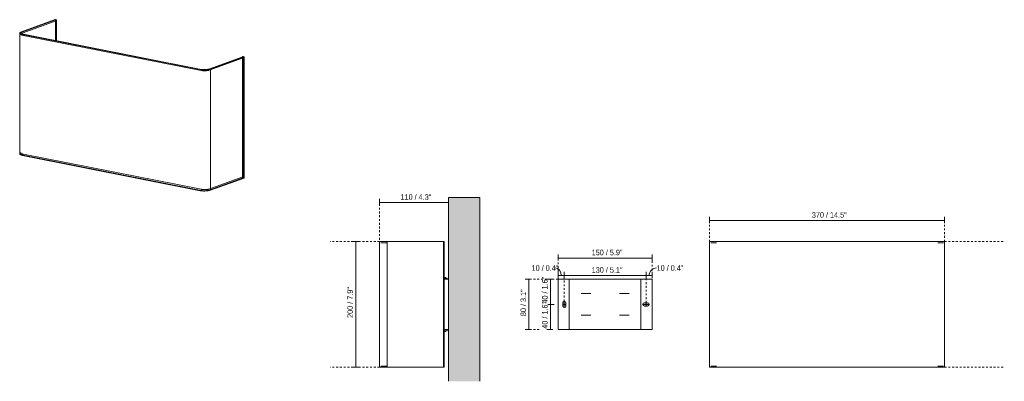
# Model space of a CAD drawing. Header units: millimetres. Extents: x -7446 to -5879, y 242 to 818.
import ezdxf

# ---------------------------------------------------------------- set-up
doc = ezdxf.new("R2010")
doc.units = ezdxf.units.MM
doc.linetypes.add('Dash', pattern=[6, 3, -3])
doc.linetypes.add('Hidden', pattern=[7.14375, 4.7625, -2.38125])
for name, color, linetype, lineweight in [('Cotas', 7, 'Continuous', 9), ('Cotas-4', 7, 'Continuous', 9), ('Elementos de detalle', 7, 'Continuous', 9), ('Lighthing Fixture Dim Black SOL', 7, 'Continuous', 9), ('Luminarias', 7, 'Continuous', 20), ('Muros', 7, 'Continuous', 9)]:
    doc.layers.add(name, color=color, linetype=linetype, lineweight=lineweight)
doc.layers.add('Lighthing Fixture Detail Wide Grey', color=7, linetype='Continuous', lineweight=20, true_color=0x787878)
doc.layers.add('Lighthing Fixture Dim Grey Dash', color=7, linetype='Dash', lineweight=9, true_color=0xd2d2d2)
doc.styles.add('Arial Narrow', font='ARIALN.TTF', dxfattribs={"height": 8.8})
doc.dimstyles.new('FARO_-_2_2mm_Arial_Narrow_mm_Inch_Left', dxfattribs={"dimscale": 304.8, "dimtxt": 9.006193, "dimasz": 0, "dimexe": 0.019685, "dimexo": 0.0625, "dimgap": 0.006562, "dimtad": 1, "dimdec": 0, "dimzin": 0, "dimdsep": 46, "dimtxsty": 'Arial Narrow', "dimblk1": 'NONE', "dimblk2": 'NONE', "dimsah": 1, "dimcen": 0.09, "dimadec": 0, "dimazin": 0, "dimtfac": 1, "dimtdec": 4, "dimtix": 1, "dimtmove": 0, "dimatfit": 3, "dimfxl": 0.013123, "dimfxlon": 1, "dimtvp": 1, "dimtolj": 1, "dimtzin": 0, "dimarcsym": 2})
doc.dimstyles.new('FARO_-_2_2mm_Arial_Narrow_mm_Inch_Left_1', dxfattribs={"dimscale": 304.8, "dimtxt": 9.006193, "dimasz": 0, "dimexe": 0.019685, "dimexo": 0.0625, "dimgap": 0.006562, "dimtad": 1, "dimdec": 0, "dimzin": 0, "dimdsep": 46, "dimtxsty": 'Arial Narrow', "dimblk1": 'NONE', "dimblk2": 'NONE', "dimsah": 1, "dimcen": 0.09, "dimadec": 0, "dimazin": 0, "dimtfac": 1, "dimtdec": 4, "dimtix": 1, "dimtmove": 1, "dimatfit": 3, "dimfxl": 0.013123, "dimfxlon": 1, "dimtvp": 1, "dimtolj": 1, "dimtzin": 0, "dimarcsym": 2})
doc.dimstyles.new('FARO_-_2_2mm_Arial_Narrow_mm_Inch_Left_2', dxfattribs={"dimscale": 304.8, "dimtxt": 9.006193, "dimasz": 0, "dimexe": 0.019685, "dimexo": 0.0625, "dimgap": 0.006562, "dimtad": 1, "dimdec": 0, "dimzin": 0, "dimdsep": 46, "dimtxsty": 'Arial Narrow', "dimblk1": 'NONE', "dimblk2": 'NONE', "dimsah": 1, "dimcen": 0.09, "dimadec": 0, "dimazin": 0, "dimtfac": 1, "dimtdec": 4, "dimtix": 1, "dimtmove": 0, "dimatfit": 3, "dimfxl": 0.013123, "dimfxlon": 1, "dimtvp": 1, "dimtolj": 1, "dimtzin": 0, "dimarcsym": 2})
doc.dimstyles.new('FARO_-_2_2mm_Arial_Narrow_mm_Inch_Left_3', dxfattribs={"dimscale": 304.8, "dimtxt": 9.006193, "dimasz": 0, "dimexe": 0.019685, "dimexo": 0.0625, "dimgap": 0.006562, "dimtad": 1, "dimdec": 0, "dimzin": 0, "dimdsep": 46, "dimtxsty": 'Arial Narrow', "dimblk1": 'NONE', "dimblk2": 'NONE', "dimsah": 1, "dimcen": 0.09, "dimadec": 0, "dimazin": 0, "dimtfac": 1, "dimtdec": 4, "dimtix": 1, "dimtmove": 0, "dimatfit": 3, "dimfxl": 0.013123, "dimfxlon": 1, "dimtvp": 1, "dimtolj": 1, "dimtzin": 0, "dimarcsym": 2})

# ---------------------------------------------------------------- blocks, each defined once
blk = doc.blocks.new('66401-107 - 66401-107 OTTON RCT Horizontal Linen wall lamp 2L-574694-00 Isometrico PDF')
at = {"layer": 'Luminarias', "color": 9, "lineweight": 9, "true_color": 0xc0c0c0}
for p, q in [((-7389.3, 817.7), (-7442.7, 798.3)), ((-7388, 817.3), (-7442.1, 797.8)), ((-7441.9, 798.2), (-7388.5, 817.5)), ((-7441.5, 796.1), (-7387.4, 815.6)), ((-7388.5, 817.5), (-7389.3, 817.7)), ((-7388.6, 817.4), (-7388.6, 784.3)), ((-7388.3, 817.2), (-7388.2, 817.2)), ((-7386.8, 784), (-7386.8, 817.4)), ((-7445.5, 796.4), (-7445.5, 603.6)), ((-7441.9, 797.9), (-7441.9, 798.2)), ((-7441.9, 795.1), (-7441.9, 795.9)), ((-7441, 794), (-7158.1, 738.1)), ((-7157.5, 738.3), (-7440.4, 794.2)), ((-7440.1, 792.7), (-7157, 736.8)), ((-7156.6, 738.5), (-7439.7, 794.4)), ((-7090.4, 758.6), (-7144.5, 739)), ((-7143.9, 737.3), (-7089.8, 756.9)), ((-7089.4, 758.5), (-7142.9, 739.1)), ((-7142.1, 739), (-7088.6, 758.3)), ((-7091, 758.6), (-7091, 565.9)), ((-7090.7, 758.5), (-7090.6, 758.4)), ((-7088.6, 758.3), (-7089.4, 758.5)), ((-7089.2, 565.9), (-7089.2, 758.6)), ((-7088.6, 758.3), (-7088.6, 565.6)), ((-7142.1, 739), (-7142.1, 546.2)), ((-7158.1, 545.4), (-7441, 601.3)), ((-7440.1, 601.7), (-7157, 545.8)), ((-7156.6, 547.6), (-7439.7, 603.5)), ((-7090.4, 567.6), (-7144.5, 548)), ((-7143.9, 546.3), (-7089.8, 565.9)), ((-7088.6, 565.6), (-7142.1, 546.2))]:
    blk.add_line(p, q, dxfattribs=at)
for points in [[(-7388.4, 817.5, 0), (-7388.5, 817.5, 0), (-7388.6, 817.4, 0), (-7388.6, 817.3, 0), (-7388.5, 817.3, 0), (-7388.4, 817.2, 0)], [(-7387.8, 817.6, 0), (-7388, 817.6, 0), (-7388.2, 817.6, 0), (-7388.4, 817.5, 0)], [(-7388.2, 817.2, 0), (-7388, 817.2, 0), (-7387.8, 817.1, 0), (-7387.5, 817.1, 0), (-7387.3, 817.2, 0), (-7387.1, 817.2, 0), (-7387, 817.2, 0)], [(-7387, 817.2, 0), (-7386.8, 817.3, 0), (-7386.8, 817.4, 0), (-7386.8, 817.4, 0), (-7386.9, 817.5, 0), (-7387, 817.5, 0), (-7387.1, 817.6, 0), (-7387.3, 817.6, 0), (-7387.6, 817.6, 0)], [(-7387, 816.6, 0), (-7387, 816.3, 0), (-7387, 816.1, 0)], [(-7442.7, 798.3, 0), (-7444.2, 797.7, 0), (-7445.2, 797.1, 0), (-7445.5, 796.4, 0), (-7445.2, 795.7, 0), (-7444.4, 795, 0), (-7442.9, 794.5, 0), (-7441, 794, 0)], [(-7440.4, 794.2, 0), (-7442.2, 794.6, 0), (-7443.5, 795.2, 0), (-7444.3, 795.8, 0), (-7444.5, 796.4, 0), (-7444.2, 797, 0), (-7443.3, 797.6, 0), (-7441.9, 798.2, 0)], [(-7442.1, 797.8, 0), (-7442.3, 797.7, 0), (-7442.6, 797.6, 0), (-7442.8, 797.5, 0), (-7443, 797.4, 0), (-7443.2, 797.3, 0), (-7443.4, 797.2, 0), (-7443.5, 797.1, 0), (-7443.7, 796.9, 0), (-7443.8, 796.8, 0), (-7444, 796.7, 0), (-7444.1, 796.5, 0), (-7444.2, 796.3, 0), (-7444.3, 796.1, 0), (-7444.4, 795.9, 0), (-7444.5, 795.7, 0), (-7444.5, 795.5, 0), (-7444.4, 795.2, 0), (-7444.4, 795, 0), (-7444.3, 794.8, 0), (-7444.2, 794.6, 0), (-7444.1, 794.5, 0), (-7444, 794.3, 0), (-7443.8, 794.2, 0), (-7443.7, 794, 0), (-7443.5, 793.9, 0), (-7443.3, 793.8, 0), (-7443.1, 793.7, 0), (-7442.9, 793.6, 0), (-7442.7, 793.5, 0), (-7442.5, 793.4, 0), (-7442.3, 793.3, 0), (-7442.1, 793.2, 0), (-7441.8, 793.1, 0), (-7441.6, 793, 0), (-7441.3, 793, 0), (-7441, 792.9, 0), (-7440.8, 792.8, 0), (-7440.5, 792.8, 0), (-7440.2, 792.7, 0), (-7440.1, 792.7, 0)], [(-7442.7, 795.4, 0), (-7442.7, 795.4, 0), (-7442.7, 795.4, 0), (-7442.6, 795.5, 0), (-7442.6, 795.5, 0), (-7442.5, 795.6, 0), (-7442.4, 795.6, 0), (-7442.3, 795.7, 0), (-7442.2, 795.8, 0), (-7442.1, 795.8, 0), (-7441.9, 795.9, 0), (-7441.8, 796, 0), (-7441.6, 796.1, 0), (-7441.5, 796.1, 0)], [(-7442.7, 795.6, 0), (-7442.7, 795.6, 0), (-7442.7, 795.6, 0), (-7442.6, 795.5, 0), (-7442.6, 795.5, 0), (-7442.5, 795.4, 0), (-7442.4, 795.4, 0), (-7442.3, 795.3, 0), (-7442.2, 795.2, 0), (-7442.1, 795.2, 0), (-7441.9, 795.1, 0), (-7441.8, 795, 0), (-7441.6, 794.9, 0), (-7441.4, 794.9, 0), (-7441.2, 794.8, 0), (-7441, 794.7, 0), (-7440.7, 794.7, 0), (-7440.5, 794.6, 0), (-7440.2, 794.6, 0), (-7440, 794.5, 0), (-7439.7, 794.4, 0)], [(-7090.8, 758.8, 0), (-7090.9, 758.7, 0), (-7091, 758.6, 0), (-7091, 758.6, 0), (-7090.9, 758.5, 0), (-7090.8, 758.5, 0)], [(-7089.4, 758.5, 0), (-7089.2, 758.5, 0), (-7089.2, 758.6, 0), (-7089.2, 758.7, 0), (-7089.3, 758.7, 0), (-7089.4, 758.8, 0), (-7089.5, 758.8, 0), (-7089.7, 758.8, 0), (-7090, 758.9, 0), (-7090.2, 758.9, 0), (-7090.4, 758.8, 0), (-7090.6, 758.8, 0), (-7090.8, 758.8, 0)], [(-7090.6, 758.4, 0), (-7090.4, 758.4, 0), (-7090.2, 758.4, 0), (-7089.9, 758.4, 0), (-7089.7, 758.4, 0), (-7089.5, 758.4, 0), (-7089.4, 758.5, 0)], [(-7158.1, 738.1, 0), (-7155.8, 737.8, 0), (-7153.3, 737.6, 0), (-7150.7, 737.5, 0), (-7148.1, 737.7, 0), (-7145.7, 738, 0), (-7143.7, 738.4, 0), (-7142.1, 739, 0)], [(-7142.9, 739.1, 0), (-7144.4, 738.6, 0), (-7146.2, 738.2, 0), (-7148.4, 737.9, 0), (-7150.7, 737.8, 0), (-7153.1, 737.8, 0), (-7155.4, 738, 0), (-7157.5, 738.3, 0)], [(-7143.9, 737.3, 0), (-7144.1, 737.2, 0), (-7144.4, 737.2, 0), (-7144.7, 737.1, 0), (-7144.9, 737, 0), (-7145.2, 736.9, 0), (-7145.5, 736.9, 0), (-7145.8, 736.8, 0), (-7146.1, 736.7, 0), (-7146.4, 736.7, 0), (-7146.7, 736.6, 0), (-7147, 736.6, 0), (-7147.4, 736.5, 0), (-7147.7, 736.5, 0), (-7148.1, 736.5, 0), (-7148.4, 736.4, 0), (-7148.8, 736.4, 0), (-7149.1, 736.4, 0), (-7149.5, 736.3, 0), (-7149.8, 736.3, 0), (-7150.2, 736.3, 0), (-7150.6, 736.3, 0), (-7150.9, 736.3, 0), (-7151.3, 736.3, 0), (-7151.7, 736.3, 0), (-7152, 736.3, 0), (-7152.4, 736.3, 0), (-7152.8, 736.3, 0), (-7153.1, 736.3, 0), (-7153.5, 736.3, 0), (-7153.9, 736.4, 0), (-7154.2, 736.4, 0), (-7154.6, 736.4, 0), (-7154.9, 736.5, 0), (-7155.3, 736.5, 0), (-7155.6, 736.5, 0), (-7155.9, 736.6, 0), (-7156.3, 736.6, 0), (-7156.6, 736.7, 0), (-7156.9, 736.8, 0), (-7157, 736.8, 0)], [(-7144.5, 739, 0), (-7144.7, 738.9, 0), (-7144.9, 738.9, 0), (-7145.1, 738.8, 0), (-7145.4, 738.7, 0), (-7145.6, 738.7, 0), (-7145.9, 738.6, 0), (-7146.1, 738.6, 0), (-7146.4, 738.5, 0), (-7146.7, 738.5, 0), (-7147, 738.4, 0), (-7147.3, 738.4, 0), (-7147.6, 738.3, 0), (-7147.9, 738.3, 0), (-7148.2, 738.2, 0), (-7148.6, 738.2, 0), (-7148.9, 738.2, 0), (-7149.2, 738.2, 0), (-7149.6, 738.1, 0), (-7149.9, 738.1, 0), (-7150.3, 738.1, 0), (-7150.6, 738.1, 0), (-7151, 738.1, 0), (-7151.3, 738.1, 0), (-7151.7, 738.1, 0), (-7152, 738.1, 0), (-7152.4, 738.1, 0), (-7152.7, 738.1, 0), (-7153.1, 738.1, 0), (-7153.4, 738.1, 0), (-7153.7, 738.2, 0), (-7154.1, 738.2, 0), (-7154.4, 738.2, 0), (-7154.7, 738.3, 0), (-7155.1, 738.3, 0), (-7155.4, 738.3, 0), (-7155.7, 738.4, 0), (-7156, 738.4, 0), (-7156.3, 738.5, 0), (-7156.5, 738.5, 0), (-7156.6, 738.5, 0)], [(-7441, 601.3, 0), (-7442.9, 601.7, 0), (-7444.4, 602.3, 0), (-7445.2, 603, 0), (-7445.5, 603.7, 0)], [(-7443.5, 606.1, 0), (-7443.7, 606, 0), (-7443.8, 605.8, 0), (-7444, 605.7, 0), (-7444.1, 605.5, 0), (-7444.2, 605.3, 0), (-7444.3, 605.2, 0), (-7444.4, 604.9, 0), (-7444.5, 604.7, 0), (-7444.5, 604.5, 0), (-7444.4, 604.3, 0), (-7444.4, 604, 0), (-7444.3, 603.8, 0), (-7444.2, 603.6, 0), (-7444.1, 603.5, 0), (-7444, 603.3, 0), (-7443.8, 603.2, 0), (-7443.7, 603, 0), (-7443.5, 602.9, 0), (-7443.3, 602.8, 0), (-7443.1, 602.7, 0), (-7442.9, 602.6, 0), (-7442.7, 602.5, 0), (-7442.5, 602.4, 0), (-7442.3, 602.3, 0), (-7442.1, 602.2, 0), (-7441.8, 602.1, 0), (-7441.6, 602.1, 0), (-7441.3, 602, 0), (-7441, 601.9, 0), (-7440.8, 601.8, 0), (-7440.5, 601.8, 0), (-7440.2, 601.7, 0), (-7440.1, 601.7, 0)], [(-7442.7, 604.4, 0), (-7442.7, 604.5, 0), (-7442.6, 604.5, 0), (-7442.6, 604.5, 0), (-7442.5, 604.6, 0), (-7442.4, 604.7, 0), (-7442.3, 604.7, 0)], [(-7442.7, 604.6, 0), (-7442.7, 604.6, 0), (-7442.7, 604.6, 0), (-7442.6, 604.5, 0), (-7442.6, 604.5, 0), (-7442.5, 604.4, 0), (-7442.4, 604.4, 0), (-7442.3, 604.3, 0), (-7442.2, 604.2, 0), (-7442.1, 604.2, 0), (-7441.9, 604.1, 0), (-7441.8, 604, 0), (-7441.6, 604, 0), (-7441.4, 603.9, 0), (-7441.2, 603.8, 0), (-7441, 603.8, 0), (-7440.7, 603.7, 0), (-7440.5, 603.6, 0), (-7440.2, 603.6, 0), (-7440, 603.5, 0), (-7439.7, 603.5, 0)], [(-7142.1, 546.2, 0), (-7143.7, 545.7, 0), (-7145.7, 545.2, 0), (-7148.1, 545, 0), (-7150.7, 544.8, 0), (-7153.3, 544.8, 0), (-7155.8, 545, 0), (-7158.1, 545.4, 0)], [(-7143.9, 546.3, 0), (-7144.1, 546.2, 0), (-7144.4, 546.2, 0), (-7144.7, 546.1, 0), (-7144.9, 546, 0), (-7145.2, 545.9, 0), (-7145.5, 545.9, 0), (-7145.8, 545.8, 0), (-7146.1, 545.8, 0), (-7146.4, 545.7, 0), (-7146.7, 545.6, 0), (-7147, 545.6, 0), (-7147.4, 545.5, 0), (-7147.7, 545.5, 0), (-7148.1, 545.5, 0), (-7148.4, 545.4, 0), (-7148.8, 545.4, 0), (-7149.1, 545.4, 0), (-7149.5, 545.4, 0), (-7149.8, 545.3, 0), (-7150.2, 545.3, 0), (-7150.6, 545.3, 0), (-7150.9, 545.3, 0), (-7151.3, 545.3, 0), (-7151.7, 545.3, 0), (-7152, 545.3, 0), (-7152.4, 545.3, 0), (-7152.8, 545.3, 0), (-7153.1, 545.3, 0), (-7153.5, 545.4, 0), (-7153.9, 545.4, 0), (-7154.2, 545.4, 0), (-7154.6, 545.4, 0), (-7154.9, 545.5, 0), (-7155.3, 545.5, 0), (-7155.6, 545.6, 0), (-7155.9, 545.6, 0), (-7156.3, 545.7, 0), (-7156.6, 545.7, 0), (-7156.9, 545.8, 0), (-7157, 545.8, 0)], [(-7144.5, 548, 0), (-7144.7, 548, 0), (-7144.9, 547.9, 0), (-7145.1, 547.8, 0), (-7145.4, 547.8, 0), (-7145.6, 547.7, 0), (-7145.9, 547.6, 0), (-7146.1, 547.6, 0), (-7146.4, 547.5, 0), (-7146.7, 547.5, 0), (-7147, 547.4, 0), (-7147.3, 547.4, 0), (-7147.6, 547.3, 0), (-7147.9, 547.3, 0), (-7148.2, 547.3, 0), (-7148.6, 547.2, 0), (-7148.9, 547.2, 0), (-7149.2, 547.2, 0), (-7149.6, 547.2, 0), (-7149.9, 547.1, 0), (-7150.3, 547.1, 0), (-7150.6, 547.1, 0), (-7151, 547.1, 0), (-7151.3, 547.1, 0), (-7151.7, 547.1, 0), (-7152, 547.1, 0), (-7152.4, 547.1, 0), (-7152.7, 547.1, 0), (-7153.1, 547.1, 0), (-7153.4, 547.2, 0), (-7153.7, 547.2, 0), (-7154.1, 547.2, 0), (-7154.4, 547.2, 0), (-7154.7, 547.3, 0), (-7155.1, 547.3, 0), (-7155.4, 547.3, 0), (-7155.7, 547.4, 0), (-7156, 547.4, 0), (-7156.3, 547.5, 0), (-7156.5, 547.5, 0), (-7156.6, 547.6, 0)]]:
    blk.add_polyline3d(points, dxfattribs=at)
blk = doc.blocks.new('66401-107 - 66401-107 OTTON RCT Horizontal Linen wall lamp 2L-574694-Lateral_PDF')
at = {"layer": 'Luminarias'}
for p, q in [((-3378.5, 464.3), (-3378.5, 264.3)), ((-3366.5, 464.3), (-3378.5, 464.3)), ((-3366.5, 464.3), (-3276.5, 464.3)), ((-3366.5, 464.3), (-3366.5, 264.3)), ((-3276.4, 464.3), (-3276.5, 464.3)), ((-3276.5, 464.3), (-3276.5, 264.3)), ((-3275.5, 464.3), (-3276.4, 464.3)), ((-3275.5, 264.3), (-3275.5, 464.3)), ((-3273.4, 407.3), (-3275.5, 407.3)), ((-3271, 406.3), (-3275.5, 406.3)), ((-3275.5, 404.3), (-3271, 404.3)), ((-3273.4, 406.3), (-3273.4, 407.3)), ((-3271, 404.3), (-3271, 406.3)), ((-3269, 404.3), (-3271, 404.3)), ((-3271, 324.3), (-3275.5, 324.3)), ((-3275.5, 322.3), (-3271, 322.3)), ((-3275.5, 321.3), (-3273.4, 321.3)), ((-3273.4, 321.3), (-3273.4, 322.3)), ((-3271, 322.3), (-3271, 324.3)), ((-3271, 324.3), (-3269, 324.3)), ((-3378.5, 264.3), (-3366.5, 264.3)), ((-3276.5, 264.3), (-3366.5, 264.3)), ((-3276.5, 264.3), (-3276.4, 264.3)), ((-3276.4, 264.3), (-3275.5, 264.3))]:
    blk.add_line(p, q, dxfattribs=at)
at = {"layer": 'Luminarias', "flags": 128}
for points in [[(-3367.5, 464.3), (-3367.9, 464.3), (-3368.3, 464.3), (-3368.6, 464.3), (-3369, 464.3), (-3369.3, 464.3), (-3369.7, 464.3), (-3370, 464.3), (-3370.4, 464.3), (-3370.7, 464.3), (-3371, 464.3), (-3371.4, 464.3), (-3371.7, 464.3), (-3372, 464.3), (-3372.3, 464.3), (-3372.6, 464.3), (-3372.9, 464.3), (-3373.2, 464.3), (-3373.5, 464.3), (-3373.7, 464.3), (-3374, 464.3), (-3374.2, 464.3), (-3374.5, 464.3), (-3374.7, 464.3), (-3374.9, 464.3), (-3375.1, 464.3), (-3375.3, 464.3), (-3375.5, 464.3), (-3375.6, 464.3), (-3375.8, 464.3), (-3375.9, 464.3), (-3376.1, 464.3), (-3376.2, 464.3), (-3376.3, 464.3), (-3376.3, 464.3), (-3376.4, 464.3), (-3376.5, 464.3), (-3376.5, 464.3), (-3376.5, 464.3), (-3376.5, 464.3)], [(-3376.5, 462.5), (-3376.5, 462.5), (-3376.5, 462.5), (-3376.4, 462.5), (-3376.4, 462.5), (-3376.3, 462.5), (-3376.2, 462.5), (-3376.1, 462.5), (-3376, 462.5), (-3375.8, 462.5), (-3375.7, 462.5), (-3375.5, 462.5), (-3375.3, 462.5), (-3375.2, 462.5), (-3375, 462.5), (-3374.8, 462.5), (-3374.5, 462.5), (-3374.3, 462.5), (-3374.1, 462.5), (-3373.8, 462.5), (-3373.5, 462.5), (-3373.3, 462.5), (-3373, 462.5), (-3372.7, 462.5), (-3372.4, 462.5), (-3372.1, 462.5), (-3371.8, 462.5), (-3371.5, 462.5), (-3371.1, 462.5), (-3370.8, 462.5), (-3370.5, 462.5), (-3370.1, 462.5), (-3369.8, 462.5), (-3369.4, 462.5), (-3369.1, 462.5), (-3368.7, 462.5), (-3368.4, 462.5), (-3368, 462.5), (-3367.6, 462.5), (-3367.5, 462.5)], [(-3367.5, 266.1), (-3367.9, 266.1), (-3368.3, 266.1), (-3368.6, 266.1), (-3369, 266.1), (-3369.3, 266.1), (-3369.7, 266.1), (-3370, 266.1), (-3370.4, 266.1), (-3370.7, 266.1), (-3371, 266.1), (-3371.4, 266.1), (-3371.7, 266.1), (-3372, 266.1), (-3372.3, 266.1), (-3372.6, 266.1), (-3372.9, 266.1), (-3373.2, 266.1), (-3373.5, 266.1), (-3373.7, 266.1), (-3374, 266.1), (-3374.2, 266.1), (-3374.5, 266.1), (-3374.7, 266.1), (-3374.9, 266.1), (-3375.1, 266.1), (-3375.3, 266.1), (-3375.5, 266.1), (-3375.6, 266.1), (-3375.8, 266.1), (-3375.9, 266.1), (-3376.1, 266.1), (-3376.2, 266.1), (-3376.3, 266.1), (-3376.3, 266.1), (-3376.4, 266.1), (-3376.5, 266.1), (-3376.5, 266.1), (-3376.5, 266.1), (-3376.5, 266.1)], [(-3376.5, 264.3), (-3376.5, 264.3), (-3376.5, 264.3), (-3376.4, 264.3), (-3376.4, 264.3), (-3376.3, 264.3), (-3376.2, 264.3), (-3376.1, 264.3), (-3376, 264.3), (-3375.8, 264.3), (-3375.7, 264.3), (-3375.5, 264.3), (-3375.3, 264.3), (-3375.2, 264.3), (-3375, 264.3), (-3374.8, 264.3), (-3374.5, 264.3), (-3374.3, 264.3), (-3374.1, 264.3), (-3373.8, 264.3), (-3373.5, 264.3), (-3373.3, 264.3), (-3373, 264.3), (-3372.7, 264.3), (-3372.4, 264.3), (-3372.1, 264.3), (-3371.8, 264.3), (-3371.5, 264.3), (-3371.1, 264.3), (-3370.8, 264.3), (-3370.5, 264.3), (-3370.1, 264.3), (-3369.8, 264.3), (-3369.4, 264.3), (-3369.1, 264.3), (-3368.7, 264.3), (-3368.4, 264.3), (-3368, 264.3), (-3367.6, 264.3), (-3367.5, 264.3)]]:
    blk.add_lwpolyline(points, dxfattribs=at)
blk = doc.blocks.new('66401-107 - 66401-107 OTTON RCT Horizontal Linen wall lamp 2L-574694-Alzado_PDF Fixing')
at = {"layer": 'Luminarias'}
for p, q in [((6522.5, 404.3), (6522.5, 324.3)), ((6636.5, 324.3), (6636.5, 404.3)), ((6556.8, 381.6), (6541.3, 381.6)), ((6617.7, 381.6), (6602.2, 381.6)), ((6541.3, 347), (6556.8, 347)), ((6602.2, 347), (6617.7, 347))]:
    blk.add_line(p, q, dxfattribs=at)
blk = doc.blocks.new('66401-107 - 66401-107 OTTON RCT Horizontal Linen wall lamp 2L-574694-West')
at = {"layer": 'Luminarias'}
for p, q in [((-6766.4, 464.3), (-6766.4, 264.3)), ((-6755.4, 464.3), (-6766.4, 464.3)), ((-6766.4, 464.3), (-6766.4, 264.3)), ((-6755.4, 464.3), (-6403.6, 464.3)), ((-6392.6, 464.3), (-6403.6, 464.3)), ((-6392.6, 264.3), (-6392.6, 464.3)), ((-6392.6, 464.3), (-6392.6, 264.3)), ((-6766.4, 264.3), (-6755.4, 264.3)), ((-6403.6, 264.3), (-6755.4, 264.3)), ((-6403.6, 264.3), (-6392.6, 264.3))]:
    blk.add_line(p, q, dxfattribs=at)
at = {"layer": 'Luminarias', "flags": 128}
for points in [[(-6755.5, 464.3), (-6755.9, 464.3), (-6756.2, 464.3), (-6756.6, 464.3), (-6756.9, 464.3), (-6757.3, 464.3), (-6757.6, 464.3), (-6758, 464.3), (-6758.3, 464.3), (-6758.7, 464.3), (-6759, 464.3), (-6759.3, 464.3), (-6759.7, 464.3), (-6760, 464.3), (-6760.3, 464.3), (-6760.6, 464.3), (-6760.9, 464.3), (-6761.2, 464.3), (-6761.4, 464.3), (-6761.7, 464.3), (-6762, 464.3), (-6762.2, 464.3), (-6762.4, 464.3), (-6762.7, 464.3), (-6762.9, 464.3), (-6763.1, 464.3), (-6763.3, 464.3), (-6763.4, 464.3), (-6763.6, 464.3), (-6763.7, 464.3), (-6763.9, 464.3), (-6764, 464.3), (-6764.1, 464.3), (-6764.2, 464.3), (-6764.3, 464.3), (-6764.4, 464.3), (-6764.4, 464.3), (-6764.5, 464.3), (-6764.5, 464.3), (-6764.5, 464.3)], [(-6764.5, 462.5), (-6764.5, 462.5), (-6764.4, 462.5), (-6764.4, 462.5), (-6764.3, 462.5), (-6764.2, 462.5), (-6764.1, 462.5), (-6764, 462.5), (-6763.9, 462.5), (-6763.8, 462.5), (-6763.6, 462.5), (-6763.5, 462.5), (-6763.3, 462.5), (-6763.1, 462.5), (-6762.9, 462.5), (-6762.7, 462.5), (-6762.5, 462.5), (-6762.3, 462.5), (-6762, 462.5), (-6761.8, 462.5), (-6761.5, 462.5), (-6761.2, 462.5), (-6760.9, 462.5), (-6760.7, 462.5), (-6760.4, 462.5), (-6760.1, 462.5), (-6759.7, 462.5), (-6759.4, 462.5), (-6759.1, 462.5), (-6758.8, 462.5), (-6758.4, 462.5), (-6758.1, 462.5), (-6757.7, 462.5), (-6757.4, 462.5), (-6757, 462.5), (-6756.7, 462.5), (-6756.3, 462.5), (-6756, 462.5), (-6755.6, 462.5), (-6755.5, 462.5)], [(-6394.5, 464.3), (-6394.5, 464.3), (-6394.6, 464.3), (-6394.6, 464.3), (-6394.7, 464.3), (-6394.8, 464.3), (-6394.8, 464.3), (-6395, 464.3), (-6395.1, 464.3), (-6395.2, 464.3), (-6395.4, 464.3), (-6395.5, 464.3), (-6395.7, 464.3), (-6395.9, 464.3), (-6396.1, 464.3), (-6396.3, 464.3), (-6396.5, 464.3), (-6396.7, 464.3), (-6397, 464.3), (-6397.2, 464.3), (-6397.5, 464.3), (-6397.8, 464.3), (-6398, 464.3), (-6398.3, 464.3), (-6398.6, 464.3), (-6398.9, 464.3), (-6399.3, 464.3), (-6399.6, 464.3), (-6399.9, 464.3), (-6400.2, 464.3), (-6400.6, 464.3), (-6400.9, 464.3), (-6401.3, 464.3), (-6401.6, 464.3), (-6402, 464.3), (-6402.3, 464.3), (-6402.7, 464.3), (-6403, 464.3), (-6403.4, 464.3), (-6403.5, 464.3)], [(-6403.5, 462.5), (-6403.1, 462.5), (-6402.8, 462.5), (-6402.4, 462.5), (-6402.1, 462.5), (-6401.7, 462.5), (-6401.4, 462.5), (-6401, 462.5), (-6400.7, 462.5), (-6400.3, 462.5), (-6400, 462.5), (-6399.7, 462.5), (-6399.3, 462.5), (-6399, 462.5), (-6398.7, 462.5), (-6398.4, 462.5), (-6398.1, 462.5), (-6397.8, 462.5), (-6397.6, 462.5), (-6397.3, 462.5), (-6397, 462.5), (-6396.8, 462.5), (-6396.6, 462.5), (-6396.3, 462.5), (-6396.1, 462.5), (-6395.9, 462.5), (-6395.7, 462.5), (-6395.6, 462.5), (-6395.4, 462.5), (-6395.2, 462.5), (-6395.1, 462.5), (-6395, 462.5), (-6394.9, 462.5), (-6394.8, 462.5), (-6394.7, 462.5), (-6394.6, 462.5), (-6394.6, 462.5), (-6394.5, 462.5), (-6394.5, 462.5), (-6394.5, 462.5)], [(-6755.5, 266.1), (-6755.9, 266.1), (-6756.2, 266.1), (-6756.6, 266.1), (-6756.9, 266.1), (-6757.3, 266.1), (-6757.6, 266.1), (-6758, 266.1), (-6758.3, 266.1), (-6758.7, 266.1), (-6759, 266.1), (-6759.3, 266.1), (-6759.7, 266.1), (-6760, 266.1), (-6760.3, 266.1), (-6760.6, 266.1), (-6760.9, 266.1), (-6761.2, 266.1), (-6761.4, 266.1), (-6761.7, 266.1), (-6762, 266.1), (-6762.2, 266.1), (-6762.4, 266.1), (-6762.7, 266.1), (-6762.9, 266.1), (-6763.1, 266.1), (-6763.3, 266.1), (-6763.4, 266.1), (-6763.6, 266.1), (-6763.7, 266.1), (-6763.9, 266.1), (-6764, 266.1), (-6764.1, 266.1), (-6764.2, 266.1), (-6764.3, 266.1), (-6764.4, 266.1), (-6764.4, 266.1), (-6764.5, 266.1), (-6764.5, 266.1), (-6764.5, 266.1)], [(-6764.5, 264.3), (-6764.5, 264.3), (-6764.4, 264.3), (-6764.4, 264.3), (-6764.3, 264.3), (-6764.2, 264.3), (-6764.1, 264.3), (-6764, 264.3), (-6763.9, 264.3), (-6763.8, 264.3), (-6763.6, 264.3), (-6763.5, 264.3), (-6763.3, 264.3), (-6763.1, 264.3), (-6762.9, 264.3), (-6762.7, 264.3), (-6762.5, 264.3), (-6762.3, 264.3), (-6762, 264.3), (-6761.8, 264.3), (-6761.5, 264.3), (-6761.2, 264.3), (-6760.9, 264.3), (-6760.7, 264.3), (-6760.4, 264.3), (-6760.1, 264.3), (-6759.7, 264.3), (-6759.4, 264.3), (-6759.1, 264.3), (-6758.8, 264.3), (-6758.4, 264.3), (-6758.1, 264.3), (-6757.7, 264.3), (-6757.4, 264.3), (-6757, 264.3), (-6756.7, 264.3), (-6756.3, 264.3), (-6756, 264.3), (-6755.6, 264.3), (-6755.5, 264.3)], [(-6394.5, 266.1), (-6394.5, 266.1), (-6394.6, 266.1), (-6394.6, 266.1), (-6394.7, 266.1), (-6394.8, 266.1), (-6394.8, 266.1), (-6395, 266.1), (-6395.1, 266.1), (-6395.2, 266.1), (-6395.4, 266.1), (-6395.5, 266.1), (-6395.7, 266.1), (-6395.9, 266.1), (-6396.1, 266.1), (-6396.3, 266.1), (-6396.5, 266.1), (-6396.7, 266.1), (-6397, 266.1), (-6397.2, 266.1), (-6397.5, 266.1), (-6397.8, 266.1), (-6398, 266.1), (-6398.3, 266.1), (-6398.6, 266.1), (-6398.9, 266.1), (-6399.3, 266.1), (-6399.6, 266.1), (-6399.9, 266.1), (-6400.2, 266.1), (-6400.6, 266.1), (-6400.9, 266.1), (-6401.3, 266.1), (-6401.6, 266.1), (-6402, 266.1), (-6402.3, 266.1), (-6402.7, 266.1), (-6403, 266.1), (-6403.4, 266.1), (-6403.5, 266.1)], [(-6403.5, 264.3), (-6403.1, 264.3), (-6402.8, 264.3), (-6402.4, 264.3), (-6402.1, 264.3), (-6401.7, 264.3), (-6401.4, 264.3), (-6401, 264.3), (-6400.7, 264.3), (-6400.3, 264.3), (-6400, 264.3), (-6399.7, 264.3), (-6399.3, 264.3), (-6399, 264.3), (-6398.7, 264.3), (-6398.4, 264.3), (-6398.1, 264.3), (-6397.8, 264.3), (-6397.6, 264.3), (-6397.3, 264.3), (-6397, 264.3), (-6396.8, 264.3), (-6396.6, 264.3), (-6396.3, 264.3), (-6396.1, 264.3), (-6395.9, 264.3), (-6395.7, 264.3), (-6395.6, 264.3), (-6395.4, 264.3), (-6395.2, 264.3), (-6395.1, 264.3), (-6395, 264.3), (-6394.9, 264.3), (-6394.8, 264.3), (-6394.7, 264.3), (-6394.6, 264.3), (-6394.6, 264.3), (-6394.5, 264.3), (-6394.5, 264.3), (-6394.5, 264.3)]]:
    blk.add_lwpolyline(points, dxfattribs=at)
blk = doc.blocks.new('DIMBLOCK1-Lateral_PDF')
at = {"layer": 'Cotas-4', "color": 251, "true_color": 0x5b5b5b}
for p, q in [((-6873, 526.5), (-6873, 532.5)), ((-6763.4, 526.5), (-6873, 526.5)), ((-6873, 526.5), (-6873, 522.5)), ((-6763.4, 526.5), (-6763.4, 532.5)), ((-6763.4, 526.5), (-6763.4, 522.5))]:
    blk.add_line(p, q, dxfattribs=at)
at = {"layer": 'Cotas-4', "color": 0, "insert": (-6839.6, 539.8), "char_height": 8.8, "width": 51.464, "attachment_point": 1, "line_spacing_factor": 0.974696, "style": 'Arial Narrow'}
blk.add_mtext('110 / 4.3"', dxfattribs=at)
blk = doc.blocks.new('_None')
blk = doc.blocks.new('DIMBLOCK2-Lateral_PDF')
at = {"layer": 'Cotas-4', "color": 251, "true_color": 0x5b5b5b}
for p, q in [((-6910.9, 464.3), (-6914.9, 464.3)), ((-6910.9, 464.3), (-6910.9, 264.3)), ((-6910.9, 464.3), (-6904.9, 464.3)), ((-6910.9, 264.3), (-6914.9, 264.3)), ((-6910.9, 264.3), (-6904.9, 264.3))]:
    blk.add_line(p, q, dxfattribs=at)
at = {"layer": 'Cotas-4', "color": 0, "insert": (-6924.3, 342.9), "char_height": 8.8, "width": 51.464, "attachment_point": 1, "rotation": 90, "line_spacing_factor": 0.974696, "style": 'Arial Narrow'}
blk.add_mtext('200 / 7.9"', dxfattribs=at)
blk = doc.blocks.new('DIMBLOCK3-Alzado_PDF Fixing')
at = {"layer": 'Cotas-4', "color": 251, "true_color": 0x5b5b5b}
for p, q in [((-6589, 438), (-6589, 444)), ((-6439, 438), (-6439, 444)), ((-6589, 438), (-6439, 438)), ((-6589, 438), (-6589, 434)), ((-6439, 438), (-6439, 434))]:
    blk.add_line(p, q, dxfattribs=at)
at = {"layer": 'Cotas-4', "color": 0, "insert": (-6535.4, 451.4), "char_height": 8.8, "width": 51.464, "attachment_point": 1, "line_spacing_factor": 0.974696, "style": 'Arial Narrow'}
blk.add_mtext('150 / 5.9"', dxfattribs=at)
blk = doc.blocks.new('DIMBLOCK4-Alzado_PDF Fixing')
at = {"layer": 'Cotas-4', "color": 251, "true_color": 0x5b5b5b}
for p, q in [((-6635.2, 404.3), (-6641.2, 404.3)), ((-6635.2, 404.3), (-6635.2, 324.3)), ((-6635.2, 404.3), (-6631.2, 404.3)), ((-6635.2, 324.3), (-6641.2, 324.3)), ((-6635.2, 324.3), (-6631.2, 324.3))]:
    blk.add_line(p, q, dxfattribs=at)
at = {"layer": 'Cotas-4', "color": 0, "insert": (-6648.6, 345.7), "char_height": 8.8, "width": 44.774, "attachment_point": 1, "rotation": 90, "line_spacing_factor": 0.974696, "style": 'Arial Narrow'}
blk.add_mtext('80 / 3.1"', dxfattribs=at)
blk = doc.blocks.new('DIMBLOCK5-Alzado_PDF Fixing')
at = {"layer": 'Cotas-4', "color": 251, "true_color": 0x5b5b5b}
for p, q in [((-6589, 410.2), (-6589, 416.2)), ((-6589, 410.2), (-6579, 410.2)), ((-6589, 410.2), (-6589, 406.2)), ((-6579, 410.2), (-6579, 416.2)), ((-6579, 410.2), (-6579, 406.2))]:
    blk.add_line(p, q, dxfattribs=at)
blk.add_ellipse((-6593.6, 410.2), major_axis=(0, 12.3), ratio=0.787092, start_param=4.712389, end_param=6.283185, dxfattribs=at)
at = {"layer": 'Cotas-4', "color": 0, "insert": (-6631, 426.7), "char_height": 8.8, "width": 44.774, "attachment_point": 1, "line_spacing_factor": 0.974696, "style": 'Arial Narrow'}
blk.add_mtext('10 / 0.4"', dxfattribs=at)
blk = doc.blocks.new('DIMBLOCK6-Alzado_PDF Fixing')
at = {"layer": 'Cotas-4', "color": 251, "true_color": 0x5b5b5b}
for p, q in [((-6579, 410.2), (-6579, 416.2)), ((-6579, 410.2), (-6449, 410.2)), ((-6579, 410.2), (-6579, 406.2)), ((-6449, 410.2), (-6449, 416.2)), ((-6449, 410.2), (-6449, 406.2))]:
    blk.add_line(p, q, dxfattribs=at)
at = {"layer": 'Cotas-4', "color": 0, "insert": (-6535.4, 423.6), "char_height": 8.8, "width": 51.464, "attachment_point": 1, "line_spacing_factor": 0.974696, "style": 'Arial Narrow'}
blk.add_mtext('130 / 5.1"', dxfattribs=at)
blk = doc.blocks.new('DIMBLOCK7-Alzado_PDF Fixing')
at = {"layer": 'Cotas-4', "color": 251, "true_color": 0x5b5b5b}
for p, q in [((-6449, 410.2), (-6449, 416.2)), ((-6449, 410.2), (-6439, 410.2)), ((-6449, 410.2), (-6449, 406.2)), ((-6439, 410.2), (-6439, 416.2)), ((-6439, 410.2), (-6439, 406.2))]:
    blk.add_line(p, q, dxfattribs=at)
blk.add_ellipse((-6432.1, 410.2), major_axis=(0, 12.3), ratio=0.967756, start_param=0, end_param=1.570796, dxfattribs=at)
at = {"layer": 'Cotas-4', "color": 0, "insert": (-6432.1, 426.7), "char_height": 8.8, "width": 44.774, "attachment_point": 1, "line_spacing_factor": 0.974696, "style": 'Arial Narrow'}
blk.add_mtext('10 / 0.4"', dxfattribs=at)
blk = doc.blocks.new('DIMBLOCK8-Alzado_PDF Fixing')
at = {"layer": 'Cotas-4', "color": 251, "true_color": 0x5b5b5b}
for p, q in [((-6601, 404.3), (-6607, 404.3)), ((-6601, 404.3), (-6601, 364.3)), ((-6601, 404.3), (-6597, 404.3)), ((-6601, 364.3), (-6595, 364.3))]:
    blk.add_line(p, q, dxfattribs=at)
at = {"layer": 'Cotas-4', "color": 251, "linetype": 'Hidden', "true_color": 0x5b5b5b}
blk.add_line((-6601, 364.3), (-6605, 364.3), dxfattribs=at)
at = {"layer": 'Cotas-4', "color": 0, "insert": (-6614.4, 365.7), "char_height": 8.8, "width": 44.774, "attachment_point": 1, "rotation": 90, "line_spacing_factor": 0.974696, "style": 'Arial Narrow'}
blk.add_mtext('40 / 1.6"', dxfattribs=at)
blk = doc.blocks.new('DIMBLOCK9-Alzado_PDF Fixing')
at = {"layer": 'Cotas-4', "color": 251, "linetype": 'Hidden', "true_color": 0x5b5b5b}
blk.add_line((-6601, 364.3), (-6605, 364.3), dxfattribs=at)
at = {"layer": 'Cotas-4', "color": 251, "true_color": 0x5b5b5b}
for p, q in [((-6601, 364.3), (-6601, 324.3)), ((-6601, 364.3), (-6595, 364.3)), ((-6601, 324.3), (-6607, 324.3)), ((-6601, 324.3), (-6597, 324.3))]:
    blk.add_line(p, q, dxfattribs=at)
at = {"layer": 'Cotas-4', "color": 0, "insert": (-6614.4, 325.7), "char_height": 8.8, "width": 44.774, "attachment_point": 1, "rotation": 90, "line_spacing_factor": 0.974696, "style": 'Arial Narrow'}
blk.add_mtext('40 / 1.6"', dxfattribs=at)
blk = doc.blocks.new('DIMBLOCK10-West')
at = {"layer": 'Cotas-4', "color": 251, "true_color": 0x5b5b5b}
for p, q in [((-6347.8, 497.8), (-6347.8, 503.8)), ((-5973.9, 497.8), (-5973.9, 503.8)), ((-6347.8, 497.8), (-5973.9, 497.8)), ((-6347.8, 497.8), (-6347.8, 493.8)), ((-5973.9, 497.8), (-5973.9, 493.8))]:
    blk.add_line(p, q, dxfattribs=at)
at = {"layer": 'Cotas-4', "color": 0, "insert": (-6185.1, 511.2), "char_height": 8.8, "width": 58.154, "attachment_point": 1, "line_spacing_factor": 0.974696, "style": 'Arial Narrow'}
blk.add_mtext('370 / 14.5"', dxfattribs=at)

msp = doc.modelspace()

# ---------------------------------------------------------------- hatches: boundary and pattern name
at = {"layer": 'Elementos de detalle', "true_color": 0xc0c0c0}
h = msp.add_hatch(color=9, dxfattribs=at)
h.paths.add_polyline_path([(-6579, 359.3), (-6578.3, 359.4), (-6577.7, 359.6), (-6577.2, 360), (-6576.8, 360.6), (-6576.5, 361.2), (-6576.5, 361.8), (-6576.5, 366.8), (-6576.5, 367.5), (-6576.8, 368.1), (-6577.2, 368.6), (-6577.7, 369), (-6578.3, 369.2), (-6579, 369.3), (-6579.6, 369.2), (-6580.2, 369), (-6580.7, 368.6), (-6581.1, 368.1), (-6581.4, 367.5), (-6581.5, 366.8), (-6581.5, 361.8), (-6581.4, 361.2), (-6581.1, 360.6), (-6580.7, 360), (-6580.2, 359.6), (-6579.6, 359.4)])
h.paths.add_polyline_path([(-6451.5, 361.8), (-6446.5, 361.8), (-6445.8, 361.9), (-6445.2, 362.1), (-6444.7, 362.5), (-6444.3, 363.1), (-6444, 363.7), (-6444, 364.3), (-6444, 365), (-6444.3, 365.6), (-6444.7, 366.1), (-6445.2, 366.5), (-6445.8, 366.7), (-6446.5, 366.8), (-6451.5, 366.8), (-6452.1, 366.7), (-6452.7, 366.5), (-6453.2, 366.1), (-6453.6, 365.6), (-6453.9, 365), (-6453.9, 364.2), (-6453.9, 363.7), (-6453.6, 363.1), (-6453.2, 362.5), (-6452.7, 362.1), (-6452.1, 361.9)])
at = {"layer": 'Muros', "true_color": 0xfafafa}
msp.add_hatch(color=7, dxfattribs=at).paths.add_polyline_path([(-6713.4, 241.9), (-6713.4, 534.4), (-6763.4, 534.4), (-6763.4, 241.9), (-6750.5, 241.9)])

# ---------------------------------------------------------------- linework, layer by layer
at = {"layer": 'Lighthing Fixture Detail Wide Grey'}
for p, q in [((-6589, 404.3), (-6439, 404.3)), ((-6589, 324.3), (-6589, 404.3)), ((-6439, 404.3), (-6439, 324.3)), ((-6581.5, 366.8), (-6581.5, 361.8)), ((-6576.5, 361.8), (-6576.5, 366.8)), ((-6446.5, 366.8), (-6451.5, 366.8)), ((-6451.5, 361.8), (-6446.5, 361.8)), ((-6439, 324.3), (-6589, 324.3))]:
    msp.add_line(p, q, dxfattribs=at)
for centre, start, end in [((-6579, 366.8), 0, 180), ((-6579, 361.8), 180, 0), ((-6451.5, 364.3), 90, 270), ((-6446.5, 364.3), 270, 90)]:
    msp.add_arc(centre, 2.5, start, end, dxfattribs=at)
at = {"layer": 'Lighthing Fixture Dim Black SOL'}
for p, q in [((-6581.5, 364.3), (-6576.5, 364.3)), ((-6579, 369.3), (-6579, 359.3)), ((-6454, 364.3), (-6444, 364.3)), ((-6449, 361.8), (-6449, 366.8))]:
    msp.add_line(p, q, dxfattribs=at)
at = {"layer": 'Lighthing Fixture Dim Grey Dash'}
for p, q in [((-6873, 524.3), (-6873, 464.3)), ((-6763.4, 450), (-6763.4, 508.8)), ((-6347.8, 464.3), (-6347.8, 499.3)), ((-5973.9, 464.3), (-5973.9, 494.3)), ((-6873, 464.3), (-6951.3, 464.3)), ((-5973.9, 464.3), (-5878.9, 464.3)), ((-6589, 404.3), (-6589, 436.5)), ((-6439, 406.5), (-6439, 436.5)), ((-6579, 369.3), (-6579, 414.3)), ((-6449, 366.8), (-6449, 414.3)), ((-6589, 404.3), (-6633.4, 404.3)), ((-6619, 324.3), (-6633.4, 324.3)), ((-6873, 264.3), (-6951.3, 264.3)), ((-5973.9, 264.3), (-5878.9, 264.3))]:
    msp.add_line(p, q, dxfattribs=at)
at = {"layer": 'Muros', "color": 254, "true_color": 0xcccccc}
for p, q in [((-6763.4, 241.9), (-6763.4, 534.4)), ((-6763.4, 534.4), (-6713.4, 534.4)), ((-6713.4, 534.4), (-6713.4, 241.9))]:
    msp.add_line(p, q, dxfattribs=at)

# ---------------------------------------------------------------- block references
at = {"layer": 'Luminarias', "color": 9, "lineweight": 9, "true_color": 0xc0c0c0}
msp.add_blockref('66401-107 - 66401-107 OTTON RCT Horizontal Linen wall lamp 2L-574694-00 Isometrico PDF', (0, 0), dxfattribs=at)
at = {"layer": 'Luminarias'}
for name, p in [('66401-107 - 66401-107 OTTON RCT Horizontal Linen wall lamp 2L-574694-Lateral_PDF', (-3494.5, 0)), ('66401-107 - 66401-107 OTTON RCT Horizontal Linen wall lamp 2L-574694-West', (418.6, 0)), ('66401-107 - 66401-107 OTTON RCT Horizontal Linen wall lamp 2L-574694-Alzado_PDF Fixing', (-13093.5, 0))]:
    msp.add_blockref(name, p, dxfattribs=at)

# ---------------------------------------------------------------- dimensions: what is measured, and where the dimension line sits
at = {"layer": 'Cotas', "color": 251, "true_color": 0x5b5b5b}
for base, p1, p2, override, picture, middle in [((-6873, 526.5), (-6763.4, 522.5), (-6873, 522.5), {"dimpost": '<>', "dimfxl": 109.578125}, 'DIMBLOCK1-Lateral_PDF', (-6818.2, 534.2)), ((-6439, 438), (-6589, 434), (-6439, 434), {"dimpost": '<>', "dimfxl": 150}, 'DIMBLOCK3-Alzado_PDF Fixing', (-6514, 445.7)), ((-6449, 410.2), (-6579, 406.2), (-6449, 406.2), {"dimpost": '<>', "dimfxl": 130}, 'DIMBLOCK6-Alzado_PDF Fixing', (-6514, 417.9))]:
    dim = msp.add_linear_dim(base=base, p1=p1, p2=p2, dimstyle='FARO_-_2_2mm_Arial_Narrow_mm_Inch_Left', override=override, dxfattribs=at)
    dim.commit()
    dim.dimension.update_dxf_attribs({"geometry": picture, "text_midpoint": middle})
dim = msp.add_linear_dim(base=(-5973.9, 497.8), p1=(-6347.8, 493.8), p2=(-5973.9, 493.8), text='370 / 14.5"', dimstyle='FARO_-_2_2mm_Arial_Narrow_mm_Inch_Left', override={"dimpost": '<>', "dimfxl": 373.890909}, dxfattribs=at)
dim.commit()
dim.dimension.update_dxf_attribs({"geometry": 'DIMBLOCK10-West', "text_midpoint": (-6160.9, 504.4)})
for base, p1, p2, dimstyle, override, picture, middle in [((-6910.9, 264.3), (-6914.9, 464.3), (-6914.9, 264.3), 'FARO_-_2_2mm_Arial_Narrow_mm_Inch_Left', {"dimpost": '<>', "dimfxl": 200}, 'DIMBLOCK2-Lateral_PDF', (-6918.6, 364.3)), ((-6601, 364.3), (-6597, 404.3), (-6605, 364.3), 'FARO_-_2_2mm_Arial_Narrow_mm_Inch_Left_2', {"dimpost": '<>', "dimfxl": 40.792156}, 'DIMBLOCK8-Alzado_PDF Fixing', (-6608.7, 384.3)), ((-6635.2, 324.3), (-6631.2, 404.3), (-6631.2, 324.3), 'FARO_-_2_2mm_Arial_Narrow_mm_Inch_Left', {"dimpost": '<>', "dimfxl": 80}, 'DIMBLOCK4-Alzado_PDF Fixing', (-6642.9, 364.3)), ((-6601, 324.3), (-6605, 364.3), (-6597, 324.3), 'FARO_-_2_2mm_Arial_Narrow_mm_Inch_Left_3', {"dimpost": '<>', "dimfxl": 40.792156}, 'DIMBLOCK9-Alzado_PDF Fixing', (-6608.7, 344.3))]:
    dim = msp.add_linear_dim(base=base, p1=p1, p2=p2, angle=90, dimstyle=dimstyle, override=override, dxfattribs=at)
    dim.commit()
    dim.dimension.update_dxf_attribs({"geometry": picture, "text_midpoint": middle})
for base, p1, p2, picture, middle in [((-6579, 410.2), (-6589, 406.2), (-6579, 406.2), 'DIMBLOCK5-Alzado_PDF Fixing', (-6608.6, 420.8)), ((-6439, 410.2), (-6449, 406.2), (-6439, 406.2), 'DIMBLOCK7-Alzado_PDF Fixing', (-6409.7, 420.8))]:
    dim = msp.add_linear_dim(base=base, p1=p1, p2=p2, dimstyle='FARO_-_2_2mm_Arial_Narrow_mm_Inch_Left_1', override={"dimpost": '<>', "dimfxl": 10}, dxfattribs=at)
    dim.commit()
    dim.dimension.update_dxf_attribs({"geometry": picture, "text_midpoint": middle, "dimtype": 160})

doc.saveas('drawing.dxf')
